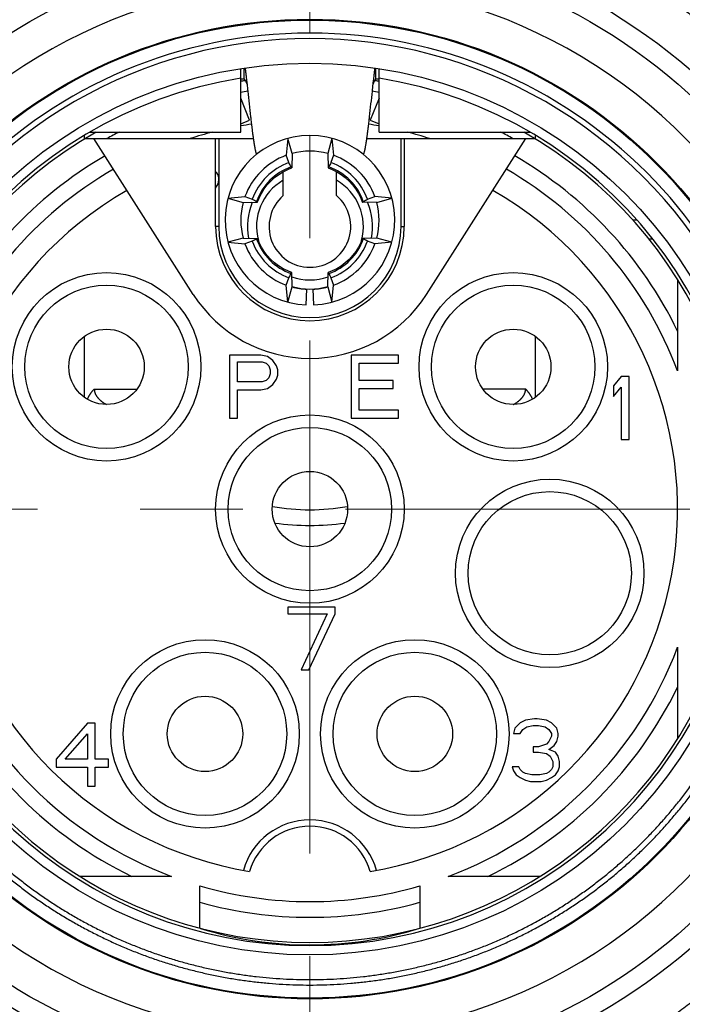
# Model space of a CAD drawing. Header units: millimetres. Extents: x 0 to 594, y 0 to 420.
# Tile 47 of 118: x 190 to 201, y 248 to 264. Entities that reach past the tile are written whole.
import ezdxf

# ---------------------------------------------------------------- set-up
doc = ezdxf.new("R2010")
doc.units = ezdxf.units.MM
doc.header["$LTSCALE"] = 0.257233
doc.linetypes.add('CENTER', pattern=[50.8, 31.75, -6.35, 6.35, -6.35])
doc.layers.add('NoLayerName_001', color=7, linetype='Continuous')
doc.layers.add('NoLayerName_006', color=7, linetype='Continuous')

msp = doc.modelspace()

# ---------------------------------------------------------------- linework, layer by layer
at = {"layer": 'NoLayerName_001', "color": 2, "linetype": 'CENTER', "lineweight": 13}
for p, q in [((194.5831, 272.0514), (194.5831, 240.6013)), ((182.0831, 256.3013), (207.0831, 256.3013))]:
    msp.add_line(p, q, dxfattribs=at)
at = {"layer": 'NoLayerName_001', "color": 7, "linetype": 'Continuous', "lineweight": 25}
for p, q in [((193.4831, 262.3013), (193.4831, 263.3156)), ((193.5331, 263.3175), (193.5331, 263.1513)), ((195.6331, 263.1513), (195.6331, 263.3175)), ((195.6831, 262.3013), (195.6831, 263.3156)), ((193.4831, 263.1513), (193.5331, 263.1513)), ((195.6331, 263.1513), (195.6831, 263.1513)), ((193.6242, 262.4949), (193.4831, 262.8441)), ((195.6831, 262.8441), (195.5421, 262.4949)), ((193.4831, 262.438), (193.6242, 262.4949)), ((195.5421, 262.4949), (195.6831, 262.438)), ((190.9956, 262.2013), (190.9956, 262.2476)), ((191.0054, 262.2013), (193.6819, 262.2013)), ((191.0756, 262.3013), (193.4831, 262.3013)), ((192.7277, 259.7192), (191.1464, 262.2013)), ((193.0831, 260.8013), (193.0831, 262.2013)), ((193.1331, 262.2013), (193.1331, 260.8013)), ((194.2337, 262.2053), (194.2069, 261.935)), ((194.2984, 261.9638), (194.2337, 262.2053)), ((194.9325, 262.2053), (194.8678, 261.9638)), ((194.9325, 262.2053), (194.9593, 261.935)), ((195.4843, 262.2013), (198.1608, 262.2013)), ((195.6831, 262.3013), (198.0906, 262.3013)), ((196.0331, 260.8013), (196.0331, 262.2013)), ((196.0831, 262.2013), (196.0831, 260.8013)), ((196.4386, 259.7192), (198.0198, 262.2013)), ((198.1706, 262.2013), (198.1706, 262.2476)), ((194.2495, 261.8179), (194.2069, 261.935)), ((194.2984, 261.9638), (194.2932, 261.7356)), ((194.8678, 261.9638), (194.873, 261.7356)), ((194.9593, 261.935), (194.9167, 261.8179)), ((194.1581, 261.2931), (194.1581, 261.674)), ((195.0081, 261.2931), (195.0081, 261.674)), ((193.0831, 261.413), (193.1075, 261.4552)), ((193.2791, 261.2507), (193.5495, 261.2775)), ((193.2791, 261.2507), (193.5206, 261.186)), ((193.5495, 261.2775), (193.6665, 261.2349)), ((195.4997, 261.2349), (195.6168, 261.2775)), ((195.8871, 261.2507), (195.6168, 261.2775)), ((195.6456, 261.186), (195.8871, 261.2507)), ((193.5206, 261.186), (193.7489, 261.1912)), ((195.6456, 261.186), (195.4174, 261.1912)), ((199.7839, 260.9013), (199.7261, 260.9013)), ((193.5206, 260.6166), (193.2791, 260.5519)), ((193.5206, 260.6166), (193.7489, 260.6114)), ((195.6456, 260.6166), (195.4174, 260.6114)), ((195.8871, 260.5519), (195.6456, 260.6166)), ((193.2791, 260.5519), (193.5495, 260.5251)), ((193.6665, 260.5677), (193.5495, 260.5251)), ((195.6168, 260.5251), (195.4997, 260.5677)), ((195.8871, 260.5519), (195.6168, 260.5251)), ((194.2069, 259.8676), (194.2495, 259.9847)), ((194.2984, 259.8388), (194.2932, 260.067)), ((194.8678, 259.8388), (194.873, 260.067)), ((194.9167, 259.9847), (194.9593, 259.8676)), ((200.4331, 259.9602), (200.4331, 258.5013)), ((194.2337, 259.5973), (194.2069, 259.8676)), ((194.2337, 259.5973), (194.2984, 259.8388)), ((194.5242, 259.5526), (194.5351, 259.8023)), ((194.6311, 259.8023), (194.642, 259.5526)), ((194.8678, 259.8388), (194.9325, 259.5973)), ((194.9325, 259.5973), (194.9593, 259.8676)), ((190.9956, 258.0828), (190.9956, 259.051)), ((198.1706, 258.0828), (198.1706, 259.0511)), ((193.3031, 258.7513), (193.3031, 257.7513)), ((193.8031, 258.7513), (193.3031, 258.7513)), ((193.9073, 258.73), (193.8031, 258.7513)), ((193.9906, 258.6662), (193.9073, 258.73)), ((195.2406, 258.7513), (195.2406, 257.7513)), ((195.9906, 258.7513), (195.2406, 258.7513)), ((195.9906, 258.6236), (195.9906, 258.7513)), ((193.4281, 258.3258), (193.4281, 258.6449)), ((193.4281, 258.6449), (193.824, 258.6449)), ((193.824, 258.6449), (193.8865, 258.6236)), ((193.8865, 258.6236), (193.9281, 258.5811)), ((193.9281, 258.5811), (193.949, 258.5173)), ((194.0531, 258.5811), (193.9906, 258.6662)), ((194.074, 258.5173), (194.0531, 258.5811)), ((195.3656, 258.347), (195.3656, 258.6236)), ((195.3656, 258.6236), (195.9906, 258.6236)), ((193.9281, 258.3896), (193.8865, 258.347)), ((193.949, 258.4534), (193.9281, 258.3896)), ((193.949, 258.5173), (193.949, 258.4534)), ((194.0531, 258.3683), (194.074, 258.4321)), ((194.074, 258.4321), (194.074, 258.5173)), ((199.5381, 258.4113), (199.4131, 258.2624)), ((199.6631, 258.4113), (199.5381, 258.4113)), ((199.6631, 257.4113), (199.6631, 258.4113)), ((193.824, 258.3258), (193.4281, 258.3258)), ((193.8865, 258.347), (193.824, 258.3258)), ((193.9073, 258.2194), (193.9906, 258.2832)), ((193.9906, 258.2832), (194.0531, 258.3683)), ((195.9073, 258.347), (195.3656, 258.347)), ((195.9073, 258.2194), (195.9073, 258.347)), ((199.4131, 258.2624), (199.4131, 258.0921)), ((199.4131, 258.0921), (199.5381, 258.2411)), ((199.5381, 258.2411), (199.5381, 257.4113)), ((193.4281, 257.7513), (193.4281, 258.1981)), ((193.4281, 258.1981), (193.8031, 258.1981)), ((193.8031, 258.1981), (193.9073, 258.2194)), ((195.3656, 257.879), (195.3656, 258.2194)), ((195.3656, 258.2194), (195.9073, 258.2194)), ((195.9906, 257.879), (195.3656, 257.879)), ((195.9906, 257.7513), (195.9906, 257.879)), ((193.3031, 257.7513), (193.4281, 257.7513)), ((195.2406, 257.7513), (195.9906, 257.7513)), ((199.5381, 257.4113), (199.6631, 257.4113)), ((194.2331, 254.7413), (194.2331, 254.6349)), ((194.9831, 254.7413), (194.2331, 254.7413)), ((194.2331, 254.6349), (194.8581, 254.6349)), ((194.8581, 254.6349), (194.4415, 253.7413)), ((194.5665, 253.7413), (194.9831, 254.6349)), ((194.9831, 254.6349), (194.9831, 254.7413)), ((200.4331, 254.1013), (200.4331, 252.6424)), ((194.4415, 253.7413), (194.5665, 253.7413)), ((198.0115, 252.94), (197.9281, 252.8975)), ((198.1573, 252.9613), (198.0115, 252.94)), ((198.199, 252.9613), (198.1573, 252.9613)), ((198.3448, 252.94), (198.199, 252.9613)), ((198.4281, 252.8975), (198.3448, 252.94)), ((191.0431, 252.8913), (190.5431, 252.3168)), ((191.1681, 252.8913), (191.0431, 252.8913)), ((191.1681, 252.3168), (191.1681, 252.8913)), ((197.8448, 252.8124), (197.824, 252.7273)), ((197.9281, 252.8975), (197.8448, 252.8124)), ((197.9281, 252.7273), (197.9698, 252.7911)), ((197.9698, 252.7911), (198.0323, 252.8336)), ((198.0323, 252.8336), (198.1365, 252.8549)), ((198.1365, 252.8549), (198.2198, 252.8549)), ((198.2198, 252.8549), (198.324, 252.8336)), ((198.324, 252.8336), (198.3865, 252.7911)), ((198.3865, 252.7911), (198.4281, 252.7273)), ((198.5115, 252.8124), (198.4281, 252.8975)), ((198.5323, 252.7273), (198.5115, 252.8124)), ((190.689, 252.3168), (191.0431, 252.7211)), ((191.0431, 252.7211), (191.0431, 252.3168)), ((197.824, 252.7273), (197.9281, 252.7273)), ((198.3865, 252.5996), (198.3448, 252.557)), ((198.4281, 252.6847), (198.3865, 252.5996)), ((198.4281, 252.7273), (198.4281, 252.6847)), ((198.4698, 252.5358), (198.5115, 252.5996)), ((198.5115, 252.5996), (198.5323, 252.6847)), ((198.5323, 252.6847), (198.5323, 252.7273)), ((198.2198, 252.5145), (198.1365, 252.5145)), ((198.1365, 252.5145), (198.1365, 252.4294)), ((198.3448, 252.557), (198.2198, 252.5145)), ((198.3865, 252.4719), (198.4698, 252.5358)), ((198.4906, 252.4294), (198.3865, 252.4719)), ((190.5431, 252.3168), (190.5431, 252.1892)), ((191.0431, 252.3168), (190.689, 252.3168)), ((191.3765, 252.3168), (191.1681, 252.3168)), ((191.3765, 252.1892), (191.3765, 252.3168)), ((198.1365, 252.4294), (198.2198, 252.4294)), ((198.2198, 252.4294), (198.3448, 252.4081)), ((198.3448, 252.4081), (198.4073, 252.3655)), ((198.4073, 252.3655), (198.449, 252.2804)), ((198.449, 252.2804), (198.449, 252.1953)), ((198.5323, 252.3655), (198.4906, 252.4294)), ((198.5531, 252.2804), (198.5323, 252.3655)), ((198.5531, 252.1953), (198.5531, 252.2804)), ((190.5431, 252.1892), (191.0431, 252.1892)), ((191.0431, 252.1892), (191.0431, 251.8913)), ((191.1681, 251.8913), (191.1681, 252.1892)), ((191.1681, 252.1892), (191.3765, 252.1892)), ((197.9073, 252.1953), (197.8031, 252.1953)), ((197.8031, 252.1953), (197.824, 252.1315)), ((197.824, 252.1315), (197.8656, 252.0677)), ((197.9281, 252.1528), (197.9073, 252.1953)), ((197.9698, 252.1102), (197.9281, 252.1528)), ((198.4281, 252.1528), (198.3865, 252.1102)), ((198.449, 252.1953), (198.4281, 252.1528)), ((198.4906, 252.0677), (198.5323, 252.1315)), ((198.5323, 252.1315), (198.5531, 252.1953)), ((197.8656, 252.0677), (197.9281, 252.0251)), ((197.9281, 252.0251), (198.0115, 251.9826)), ((198.0115, 252.089), (197.9698, 252.1102)), ((198.1156, 252.0677), (198.0115, 252.089)), ((198.0115, 251.9826), (198.0948, 251.9613)), ((198.0948, 251.9613), (198.2615, 251.9613)), ((198.2406, 252.0677), (198.1156, 252.0677)), ((198.3448, 252.089), (198.2406, 252.0677)), ((198.2615, 251.9613), (198.3448, 251.9826)), ((198.3865, 252.1102), (198.3448, 252.089)), ((198.3448, 251.9826), (198.4281, 252.0251)), ((198.4281, 252.0251), (198.4906, 252.0677)), ((191.0431, 251.8913), (191.1681, 251.8913)), ((192.3831, 250.4513), (190.9242, 250.4513)), ((198.242, 250.4513), (196.7831, 250.4513)), ((192.8331, 249.6269), (192.8331, 250.3013)), ((196.3331, 250.3013), (196.3331, 249.6269))]:
    msp.add_line(p, q, dxfattribs=at)
at = {"layer": 'NoLayerName_001', "color": 8, "linetype": 'Continuous', "lineweight": 25}
for p, q in [((193.1331, 260.8013), (193.0831, 260.8013)), ((196.0331, 260.8013), (196.0831, 260.8013)), ((200.0367, 260.6013), (199.9794, 260.6013)), ((191.1524, 258.2137), (191.8306, 258.2137)), ((197.3356, 258.2138), (198.0138, 258.2138))]:
    msp.add_line(p, q, dxfattribs=at)
at = {"layer": 'NoLayerName_001', "color": 7, "linetype": 'Continuous', "lineweight": 25}
for points in [[(193.7507, 261.1918), (193.7754, 261.2552), (193.8117, 261.3288), (193.8548, 261.3988), (193.9042, 261.4646), (193.9597, 261.5255), (194.0207, 261.5809), (194.0865, 261.6303), (194.1566, 261.6733), (194.2302, 261.7094), (194.2926, 261.7338)], [(194.8736, 261.7338), (194.937, 261.709), (195.0106, 261.6727), (195.0807, 261.6297), (195.1464, 261.5802), (195.2073, 261.5247), (195.2627, 261.4637), (195.3121, 261.3979), (195.3551, 261.3278), (195.3913, 261.2542), (195.4156, 261.1918)], [(194.2926, 260.0688), (194.2292, 260.0936), (194.1556, 260.1299), (194.0856, 260.1729), (194.0198, 260.2224), (193.959, 260.2779), (193.9035, 260.3389), (193.8541, 260.4047), (193.8111, 260.4748), (193.775, 260.5484), (193.7507, 260.6108)], [(195.4156, 260.6108), (195.3908, 260.5474), (195.3546, 260.4738), (195.3115, 260.4038), (195.262, 260.338), (195.2065, 260.2771), (195.1456, 260.2217), (195.0797, 260.1723), (195.0097, 260.1293), (194.936, 260.0931), (194.8736, 260.0688)]]:
    msp.add_lwpolyline(points, dxfattribs=at)
for centre, radius in [((194.5831, 256.3013), 9.25), ((194.5831, 256.3013), 8.95), ((194.5831, 256.3013), 7.8), ((194.5831, 256.3013), 7.1), ((191.3475, 258.5669), 1.5), ((197.8188, 258.5669), 1.5), ((194.5831, 256.3013), 1.5), ((198.3985, 255.279), 1.5), ((192.9138, 252.7214), 1.5), ((196.2525, 252.7214), 1.5)]:
    msp.add_circle(centre, radius, dxfattribs=at)
at = {"layer": 'NoLayerName_001', "color": 8, "linetype": 'Continuous', "lineweight": 25}
for centre, radius in [((194.5831, 256.3013), 7.7866), ((191.3475, 258.5669), 1.3), ((197.8188, 258.5669), 1.3), ((194.5831, 256.3013), 1.3), ((198.3985, 255.279), 1.3), ((192.9138, 252.7214), 1.3), ((196.2525, 252.7214), 1.3)]:
    msp.add_circle(centre, radius, dxfattribs=at)
at = {"layer": 'NoLayerName_001', "color": 7, "linetype": 'Continuous', "lineweight": 25}
for centre, radius, start, end in [((194.6456, 256.3461), 10.361, 43.55865, 60.14479), ((194.5831, 256.3013), 8.4, 35.32547, 151.98352), ((194.5831, 256.3013), 6.95, 99.10669, 80.89331), ((194.5831, 256.3013), 6.9, 98.56028, 99.10159), ((194.5831, 256.3013), 6.9, 80.89841, 81.43998), ((194.5831, 256.3013), 6.7268, 98.45205, 99.4189), ((194.5831, 256.3013), 6.7268, 80.5811, 81.54795), ((194.5831, 256.3013), 6.2, 98.63383, 100.22514), ((194.5831, 256.3013), 6.2, 79.77486, 81.36619), ((194.5831, 256.3013), 6.9, 119.53409, 60.46591), ((194.5831, 256.3013), 6.7268, 116.80308, 118.70678), ((194.5831, 256.3013), 6.2, 104.46494, 107.89655), ((194.5831, 260.9013), 1.35, 272.5, 267.5), ((194.5831, 256.3013), 6.2, 72.10345, 75.53506), ((194.5831, 256.3013), 6.7268, 61.29322, 63.19693), ((194.5831, 260.9013), 1.1, 75, 105), ((194.5831, 256.3013), 6.5, 120.10541, 154.15842), ((194.5831, 260.9013), 1.1, 110, 160), ((194.5831, 260.9013), 1.1, 20, 70), ((194.5831, 256.3013), 6.5, 25.84158, 59.89459), ((194.5831, 256.3013), 6.25, 120.00957, 159.39031), ((194.5805, 260.9039), 0.9721, 109.90911, 160.0912), ((190.4052, 259.8998), 4.2962, 25.51162, 26.51624), ((198.7612, 259.8998), 4.2964, 153.48403, 154.48863), ((194.5857, 260.9039), 0.9721, 19.90911, 70.0912), ((194.5831, 256.3013), 6.25, 20.60969, 59.99043), ((192.9421, 261.5507), 0.191, 330, 42.40607), ((194.5831, 260.8013), 0.85, 120, 195.12042), ((194.5831, 260.8013), 0.85, 344.87628, 60), ((194.5831, 256.3013), 5.85, 119.83917, 260.55298), ((194.5831, 256.3013), 5.85, 279.44702, 60.16083), ((195.5846, 265.0793), 4.2964, 243.48403, 244.48863), ((194.5831, 260.8013), 0.65, 130.83222, 49.16778), ((193.5817, 265.0792), 4.2962, 295.51162, 296.51624), ((194.5831, 260.9013), 1.1, 165, 195), ((194.5831, 260.8013), 0.9953, 157.0457, 190.81635), ((194.5831, 260.8013), 0.9953, 349.18363, 22.95431), ((194.5831, 260.9013), 1.1, 345, 15), ((194.5831, 260.8013), 1.5, 180, 0), ((194.5831, 260.8013), 1.45, 180, 0), ((195.5846, 256.7234), 4.2962, 115.51162, 116.51624), ((193.5816, 256.7232), 4.2964, 63.48403, 64.48863), ((194.5831, 260.9013), 1.1, 200, 250), ((194.5805, 260.8987), 0.9721, 199.90911, 250.0912), ((194.5857, 260.8987), 0.9721, 289.90911, 340.0912), ((194.5831, 260.9013), 1.1, 290, 340), ((190.4051, 261.9028), 4.2964, 333.48403, 334.48863), ((194.5831, 260.8013), 0.85, 250.15524, 289.84524), ((198.761, 261.9028), 4.2962, 205.51162, 206.51624), ((194.5831, 260.8013), 0.9953, 253.3458, 286.65465), ((194.5831, 260.9013), 1.1, 255, 267.5), ((194.5831, 260.9013), 1.1, 272.5, 285), ((194.5831, 260.9013), 2.2, 212.5, 327.5), ((194.5831, 256.3013), 6.25, 200.60969, 249.39031), ((194.5831, 256.3013), 6.25, 290.60969, 339.39031), ((194.5831, 256.3013), 6.5, 205.84158, 244.15842), ((194.5831, 256.3013), 6.5, 295.84158, 334.15842), ((194.5831, 256.3013), 8.4, 215.07223, 331.98347), ((194.5831, 250.2513), 1, 16.22075, 163.77925), ((194.5831, 256.3013), 6.25, 253.73979, 286.2602), ((194.5831, 256.3013), 6.5, 254.38145, 285.61855)]:
    msp.add_arc(centre, radius, start, end, dxfattribs=at)
at = {"layer": 'NoLayerName_001', "color": 8, "linetype": 'Continuous', "lineweight": 25}
for centre, radius, start, end in [((194.5831, 256.3013), 7.5788, 0, 180), ((194.5831, 256.3013), 7.4922, 359.99956, 180.00043), ((194.5801, 260.9043), 0.8967, 109.37993, 160.62016), ((194.5862, 260.9043), 0.8967, 19.37993, 70.62016), ((194.5801, 260.8983), 0.8967, 199.37992, 250.62016), ((194.5862, 260.8983), 0.8967, 289.37993, 340.62016), ((194.5831, 259.714), 3.4234, 260.00127, 279.99874), ((194.5831, 260.0587), 4.0182, 262.02284, 277.97711), ((194.5831, 250.2513), 1.1, 15.64773, 164.35227)]:
    msp.add_arc(centre, radius, start, end, dxfattribs=at)
at = {"layer": 'NoLayerName_001', "color": 7, "linetype": 'Continuous', "lineweight": 25}
msp.add_ellipse((194.5831, 256.3013), major_axis=(0, 6.94), ratio=0.92219, start_param=2.8658087, end_param=3.4186102, dxfattribs=at)
at = {"layer": 'NoLayerName_001', "color": 8, "linetype": 'Continuous', "lineweight": 25}
for points, knots in [([(199.5511, 264.9005), (199.5845, 264.8811), (199.6513, 264.8426), (199.7507, 264.7832), (199.8494, 264.7227), (199.9474, 264.661), (200.0447, 264.5982), (200.1412, 264.5343), (200.237, 264.4692), (200.332, 264.403), (200.4262, 264.3356), (200.5196, 264.2672), (200.6121, 264.1976), (200.7039, 264.127), (200.7947, 264.0553), (200.8847, 263.9825), (200.9738, 263.9088), (201.0621, 263.8339), (201.1495, 263.7581), (201.236, 263.6813), (201.3217, 263.6035), (201.4065, 263.5248), (201.4903, 263.445), (201.5732, 263.3642), (201.6551, 263.2825), (201.7359, 263.1997), (201.8158, 263.116), (201.8947, 263.0314), (201.9727, 262.9458), (202.0496, 262.8594), (202.1255, 262.772), (202.2005, 262.6839), (202.2744, 262.5949), (202.3473, 262.505), (202.4191, 262.4142), (202.4899, 262.3227), (202.5595, 262.2302), (202.628, 262.137), (202.6954, 262.0429), (202.7618, 261.9482), (202.805, 261.8843), (202.8268, 261.8524)], [0, 0, 0, 0, 0.1157117, 0.2314539, 0.3472207, 0.4630065, 0.5788057, 0.6946127, 0.8104223, 0.9262289, 1.0420273, 1.1578126, 1.2735796, 1.3893244, 1.5050501, 1.620763, 1.7364687, 1.8521727, 1.9678797, 2.0835924, 2.1993087, 2.3150263, 2.4307434, 2.5464591, 2.662173, 2.7778862, 2.8936001, 3.0093156, 3.1250329, 3.2407517, 3.3564708, 3.472189, 3.5879054, 3.7036196, 3.8193319, 3.935043, 4.0507541, 4.1664665, 4.2821813, 4.3978991, 4.5136201, 4.5136201, 4.5136201, 4.5136201]), ([(191.1524, 258.2137), (191.1525, 258.21), (191.1526, 258.2027), (191.1537, 258.1916), (191.1554, 258.1807), (191.1578, 258.1698), (191.1608, 258.159), (191.1644, 258.1484), (191.1685, 258.1381), (191.1731, 258.1279), (191.1782, 258.1181), (191.1838, 258.1085), (191.1897, 258.0991), (191.1961, 258.0901), (191.2028, 258.0813), (191.2098, 258.0727), (191.2171, 258.0643), (191.2246, 258.0563), (191.2324, 258.0484), (191.2404, 258.0407), (191.2486, 258.0333), (191.2569, 258.0261), (191.2655, 258.0191), (191.2742, 258.0122), (191.283, 258.0056), (191.292, 257.9991), (191.301, 257.9928), (191.3102, 257.9867), (191.3195, 257.9807), (191.3289, 257.9749), (191.3384, 257.9692), (191.3448, 257.9656), (191.348, 257.9638)], [0, 0, 0, 0, 0.01104947, 0.02212904, 0.03324009, 0.04437873, 0.05553653, 0.06670125, 0.07785745, 0.08898749, 0.10008679, 0.11116845, 0.12224285, 0.13331629, 0.14439129, 0.15546692, 0.16653906, 0.17760224, 0.18865817, 0.19971083, 0.21076287, 0.22181567, 0.23286945, 0.24392331, 0.25497539, 0.26602481, 0.27707256, 0.2881193, 0.29916521, 0.31021003, 0.32125307, 0.33229326, 0.33229326, 0.33229326, 0.33229326]), ([(197.8183, 257.9637), (197.8214, 257.9656), (197.8278, 257.9692), (197.8373, 257.9749), (197.8467, 257.9807), (197.856, 257.9867), (197.8652, 257.9928), (197.8743, 257.9991), (197.8832, 258.0056), (197.8921, 258.0122), (197.9008, 258.0191), (197.9093, 258.0261), (197.9177, 258.0333), (197.9259, 258.0408), (197.9338, 258.0484), (197.9416, 258.0563), (197.9492, 258.0644), (197.9565, 258.0727), (197.9635, 258.0813), (197.9702, 258.0901), (197.9765, 258.0992), (197.9825, 258.1085), (197.9881, 258.1181), (197.9932, 258.128), (197.9978, 258.1381), (198.0019, 258.1485), (198.0055, 258.159), (198.0085, 258.1698), (198.0108, 258.1807), (198.0125, 258.1917), (198.0137, 258.2027), (198.0138, 258.2101), (198.0139, 258.2138)], [0, 0, 0, 0, 0.01104278, 0.0220886, 0.03313623, 0.04418484, 0.05523408, 0.06628405, 0.07733537, 0.08838902, 0.09944429, 0.11049957, 0.12155418, 0.13260849, 0.14366401, 0.15472343, 0.16579069, 0.17686729, 0.18794727, 0.19902611, 0.21010259, 0.22117905, 0.23226176, 0.24336125, 0.25449091, 0.26564677, 0.27681184, 0.28797108, 0.29911233, 0.31022693, 0.3213104, 0.33236312, 0.33236312, 0.33236312, 0.33236312]), ([(187.0041, 256.3013), (187.0051, 256.2292), (187.0055, 256.085), (187.0154, 255.8687), (187.0307, 255.6527), (187.0525, 255.4372), (187.0804, 255.2223), (187.1144, 255.0084), (187.1544, 254.7956), (187.2004, 254.5842), (187.2524, 254.3743), (187.3103, 254.1659), (187.3741, 253.9594), (187.4439, 253.7547), (187.5194, 253.552), (187.6008, 253.3515), (187.6878, 253.1534), (187.7806, 252.9578), (187.8789, 252.7648), (187.9827, 252.5748), (188.0918, 252.3877), (188.2063, 252.2038), (188.326, 252.0232), (188.4508, 251.8462), (188.5806, 251.6728), (188.7153, 251.5032), (188.8547, 251.3375), (188.9988, 251.1759), (189.1474, 251.0186), (189.3004, 250.8656), (189.4576, 250.7171), (189.619, 250.5731), (189.7845, 250.4338), (189.9538, 250.2993), (190.1269, 250.1697), (190.3037, 250.045), (190.484, 249.9255), (190.6677, 249.811), (190.8548, 249.702), (191.0445, 249.5976), (191.1739, 249.5334), (191.2382, 249.5006)], [0, 0, 0, 0, 0.2162618, 0.4326953, 0.6492511, 0.8658757, 1.0825122, 1.2991007, 1.5155794, 1.7319131, 1.948143, 2.164324, 2.3805099, 2.596729, 2.8129946, 3.0293203, 3.2457135, 3.4621662, 3.6786679, 3.8952075, 4.1117738, 4.3283564, 4.5449455, 4.761532, 4.9781058, 5.1946555, 5.4111691, 5.6276344, 5.8440396, 6.0603745, 6.2766455, 6.4928744, 6.7090822, 6.9252899, 7.141521, 7.3577999, 7.574151, 7.7905764, 8.0070613, 8.2235897, 8.4401452, 8.4401452, 8.4401452, 8.4401452]), ([(187.0908, 256.3012), (187.0918, 256.23), (187.0921, 256.0874), (187.1019, 255.8736), (187.1171, 255.6601), (187.1386, 255.447), (187.1661, 255.2346), (187.1997, 255.0231), (187.2393, 254.8128), (187.2848, 254.6038), (187.3362, 254.3962), (187.3934, 254.1903), (187.4565, 253.9861), (187.5255, 253.7837), (187.6002, 253.5834), (187.6806, 253.3852), (187.7667, 253.1893), (187.8583, 252.9959), (187.9555, 252.8052), (188.0581, 252.6173), (188.166, 252.4324), (188.2792, 252.2506), (188.3975, 252.0721), (188.5209, 251.8971), (188.6492, 251.7257), (188.7824, 251.558), (188.9202, 251.3942), (189.0626, 251.2345), (189.2095, 251.0789), (189.3607, 250.9277), (189.5162, 250.7808), (189.6758, 250.6385), (189.8393, 250.5009), (190.0067, 250.3679), (190.1778, 250.2398), (190.3526, 250.1165), (190.5309, 249.9983), (190.7125, 249.8852), (190.8974, 249.7774), (191.085, 249.6742), (191.2128, 249.6107), (191.2764, 249.5783)], [0, 0, 0, 0, 0.2137898, 0.4277494, 0.6418299, 0.855978, 1.0701375, 1.2842494, 1.4982527, 1.712113, 1.925871, 2.139581, 2.3532955, 2.5670428, 2.7808359, 2.9946885, 3.2086079, 3.4225861, 3.6366127, 3.8506767, 4.0647672, 4.2788737, 4.4929867, 4.7070972, 4.9211951, 5.1352692, 5.3493076, 5.5632982, 5.7772295, 5.9910912, 6.2048899, 6.4186468, 6.6323829, 6.8461189, 7.059878, 7.2736844, 7.4875621, 7.7015133, 7.9155233, 8.1295763, 8.3436562, 8.3436562, 8.3436562, 8.3436562]), ([(199.1589, 250.3687), (199.2147, 250.413), (199.3272, 250.5005), (199.4904, 250.6386), (199.6501, 250.7808), (199.8055, 250.9277), (199.9567, 251.0789), (200.1036, 251.2345), (200.246, 251.3942), (200.3839, 251.558), (200.517, 251.7257), (200.6454, 251.8971), (200.7687, 252.0721), (200.8871, 252.2506), (201.0002, 252.4324), (201.1081, 252.6173), (201.2107, 252.8052), (201.3079, 252.9959), (201.3996, 253.1893), (201.4857, 253.3852), (201.5661, 253.5834), (201.6408, 253.7837), (201.7097, 253.9861), (201.7728, 254.1903), (201.8301, 254.3962), (201.8815, 254.6038), (201.927, 254.8128), (201.9665, 255.0231), (202.0001, 255.2346), (202.0277, 255.447), (202.0492, 255.6601), (202.0644, 255.8736), (202.0741, 256.0874), (202.0745, 256.23), (202.0754, 256.3012)], [0, 0, 0, 0, 0.213736, 0.427472, 0.6412289, 0.8550276, 1.0688894, 1.2828206, 1.4968113, 1.7108496, 1.9249237, 2.1390216, 2.3531321, 2.5672451, 2.7813517, 2.9954422, 3.2095063, 3.4235329, 3.6375111, 3.8514304, 4.065283, 4.2790761, 4.4928234, 4.7065379, 4.9202478, 5.1340058, 5.3478662, 5.5618697, 5.7759818, 5.9901416, 6.2042899, 6.4183704, 6.6323301, 6.8461198, 6.8461198, 6.8461198, 6.8461198]), ([(199.2118, 250.3002), (199.2683, 250.345), (199.3821, 250.4335), (199.5471, 250.5732), (199.7086, 250.717), (199.8659, 250.8656), (200.0189, 251.0186), (200.1675, 251.1759), (200.3115, 251.3375), (200.451, 251.5032), (200.5856, 251.6728), (200.7155, 251.8462), (200.8403, 252.0232), (200.96, 252.2038), (201.0744, 252.3877), (201.1836, 252.5748), (201.2874, 252.7648), (201.3857, 252.9578), (201.4784, 253.1534), (201.5655, 253.3515), (201.6468, 253.552), (201.7224, 253.7547), (201.7921, 253.9594), (201.8559, 254.1659), (201.9139, 254.3743), (201.9658, 254.5842), (202.0119, 254.7956), (202.0519, 255.0084), (202.0859, 255.2223), (202.1137, 255.4372), (202.1355, 255.6527), (202.1509, 255.8687), (202.1607, 256.085), (202.1611, 256.2292), (202.1621, 256.3013)], [0, 0, 0, 0, 0.2162077, 0.4324154, 0.6486443, 0.8649154, 1.0812503, 1.2976555, 1.5141208, 1.7306343, 1.947184, 2.1637578, 2.3803444, 2.5969335, 2.8135161, 3.0300825, 3.2466221, 3.4631238, 3.6795765, 3.8959696, 4.1122954, 4.328561, 4.5447801, 4.7609659, 4.9771469, 5.1933768, 5.4097105, 5.6261894, 5.842778, 6.0594147, 6.2760395, 6.4925954, 6.7090289, 6.9252907, 6.9252907, 6.9252907, 6.9252907]), ([(191.2382, 249.5006), (191.3034, 249.4697), (191.4332, 249.4064), (191.6317, 249.3198), (191.8323, 249.2382), (192.0352, 249.1625), (192.2402, 249.0926), (192.4471, 249.0286), (192.6557, 248.9706), (192.8658, 248.9185), (193.0774, 248.8725), (193.2902, 248.8325), (193.5041, 248.7986), (193.7188, 248.7709), (193.9343, 248.7493), (194.1503, 248.7338), (194.3666, 248.7245), (194.5831, 248.7214), (194.7996, 248.7245), (195.016, 248.7338), (195.232, 248.7493), (195.4474, 248.7709), (195.6622, 248.7986), (195.8761, 248.8325), (196.0889, 248.8725), (196.3004, 248.9185), (196.5106, 248.9706), (196.7192, 249.0286), (196.9261, 249.0926), (197.131, 249.1625), (197.3339, 249.2382), (197.5346, 249.3197), (197.7328, 249.4069), (197.9285, 249.4997), (198.1215, 249.5981), (198.3115, 249.7019), (198.4985, 249.811), (198.6823, 249.9254), (198.8625, 250.0451), (199.0396, 250.1693), (199.1542, 250.257), (199.2118, 250.3002)], [0, 0, 0, 0, 0.2165666, 0.4331288, 0.649674, 0.8662014, 1.0827153, 1.2992192, 1.5157163, 1.7322098, 1.9487035, 2.1652013, 2.3817046, 2.5982125, 2.8147237, 3.0312365, 3.2477497, 3.4642624, 3.6807752, 3.8972883, 4.113801, 4.3303122, 4.54682, 4.7633233, 4.9798212, 5.196315, 5.4128087, 5.6293058, 5.8458097, 6.0623235, 6.2788507, 6.4953957, 6.7119578, 6.9285242, 7.1450796, 7.361608, 7.578093, 7.7945185, 8.0108696, 8.2271486, 8.4433796, 8.4433796, 8.4433796, 8.4433796]), ([(191.2764, 249.5783), (191.3409, 249.5477), (191.4692, 249.4852), (191.6655, 249.3996), (191.8638, 249.3189), (192.0644, 249.2441), (192.267, 249.175), (192.4715, 249.1117), (192.6777, 249.0544), (192.8855, 249.0029), (193.0946, 248.9574), (193.305, 248.9178), (193.5164, 248.8844), (193.7287, 248.8569), (193.9417, 248.8355), (194.1552, 248.8203), (194.3691, 248.8111), (194.5831, 248.808), (194.7972, 248.8111), (195.011, 248.8203), (195.2246, 248.8355), (195.4376, 248.8569), (195.6498, 248.8844), (195.8613, 248.9178), (196.0716, 248.9573), (196.2808, 249.0029), (196.4886, 249.0543), (196.6948, 249.1117), (196.8993, 249.175), (197.1019, 249.2441), (197.3025, 249.3189), (197.5008, 249.3994), (197.6968, 249.4856), (197.8903, 249.5774), (198.081, 249.6747), (198.2689, 249.7773), (198.4537, 249.8852), (198.6354, 249.9983), (198.8136, 250.1166), (198.9887, 250.2394), (199.1019, 250.326), (199.1589, 250.3687)], [0, 0, 0, 0, 0.2140907, 0.4281772, 0.6422468, 0.8562989, 1.0703375, 1.2843663, 1.4983884, 1.712407, 1.9264257, 2.1404485, 2.3544767, 2.5685094, 2.7825454, 2.9965831, 3.210621, 3.4246586, 3.6386961, 3.852734, 4.0667716, 4.2808075, 4.4948402, 4.7088684, 4.9228913, 5.1369101, 5.3509287, 5.5649509, 5.7789797, 5.9930183, 6.2070701, 6.4211395, 6.6352259, 6.8493164, 7.0633962, 7.2774492, 7.4914593, 7.7054106, 7.9192884, 8.1330948, 8.3468539, 8.3468539, 8.3468539, 8.3468539]), ([(191.378, 246.8842), (191.2889, 246.9163), (191.1102, 246.9786), (190.8462, 247.0833), (190.5851, 247.1949), (190.3275, 247.3143), (190.0734, 247.4411), (189.8231, 247.5753), (189.5768, 247.7166), (189.3345, 247.865), (189.0966, 248.0203), (188.8631, 248.1823), (188.6343, 248.3509), (188.4105, 248.526), (188.1918, 248.7073), (187.9787, 248.895), (187.7705, 249.0879), (187.6374, 249.2223), (187.5701, 249.2887)], [0, 0, 0, 0, 0.2839306, 0.5678362, 0.8517279, 1.1356243, 1.4195433, 1.7034976, 1.9874964, 2.2715449, 2.5556457, 2.839794, 3.1239551, 3.4080849, 3.6921409, 3.9760837, 4.2598768, 4.5434883, 4.5434883, 4.5434883, 4.5434883]), ([(201.5961, 249.2887), (201.5289, 249.2223), (201.3957, 249.0879), (201.1874, 248.8949), (200.9743, 248.7072), (200.7555, 248.5259), (200.5317, 248.3508), (200.3031, 248.1822), (200.0698, 248.0203), (199.8322, 247.8651), (199.5903, 247.7169), (199.3443, 247.5757), (199.0944, 247.4418), (198.8406, 247.3151), (198.5831, 247.1959), (198.3223, 247.0843), (198.0581, 246.9803), (197.791, 246.884), (197.5212, 246.7954), (197.2489, 246.7147), (196.9743, 246.6417), (196.6978, 246.5766), (196.4195, 246.5194), (196.1397, 246.4701), (195.8586, 246.4289), (195.5765, 246.3958), (195.2936, 246.3708), (195.0101, 246.3541), (194.7263, 246.3457), (194.4424, 246.3457), (194.1585, 246.3541), (193.875, 246.3707), (193.5921, 246.3957), (193.31, 246.4287), (193.0289, 246.4699), (192.7492, 246.519), (192.4709, 246.5761), (192.1943, 246.641), (191.9198, 246.714), (191.6472, 246.7939), (191.4679, 246.8547), (191.378, 246.8842)], [0, 0, 0, 0, 0.2836444, 0.5675144, 0.8515443, 1.1356637, 1.419798, 1.7038697, 1.9877992, 2.2715403, 2.5551446, 2.8386844, 3.1222328, 3.4058265, 3.6894797, 3.9732079, 4.2570217, 4.5409165, 4.8248816, 5.1089023, 5.3929612, 5.6770383, 5.9611119, 6.2451653, 6.5291909, 6.8131849, 7.0971469, 7.3810806, 7.6649946, 7.9489024, 8.2328207, 8.5167608, 8.8007284, 9.0847241, 9.3687438, 9.6527798, 9.9368212, 10.2208553, 10.5048714, 10.7888619, 11.0728223, 11.0728223, 11.0728223, 11.0728223])]:
    msp.add_open_spline(points, degree=3, knots=knots, dxfattribs=at)
at = {"layer": 'NoLayerName_001', "color": 7, "linetype": 'Continuous', "lineweight": 25}
for points, knots in [([(193.5516, 263.3202), (193.5518, 263.319), (193.5522, 263.3164), (193.5527, 263.3126), (193.5534, 263.3076), (193.5543, 263.3012), (193.5553, 263.2936), (193.5563, 263.286), (193.5573, 263.2784), (193.5584, 263.2695), (193.5597, 263.2594), (193.5608, 263.2505), (193.5614, 263.2454), (193.5616, 263.2441)], [0, 0, 0, 0, 0.003838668, 0.007677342, 0.011516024, 0.019193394, 0.026870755, 0.034548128, 0.042225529, 0.04990296, 0.061419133, 0.072935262, 0.07677394, 0.07677394, 0.07677394, 0.07677394]), ([(195.6146, 263.3202), (195.6145, 263.3189), (195.6141, 263.3164), (195.6135, 263.3126), (195.6128, 263.3075), (195.612, 263.3012), (195.6109, 263.2936), (195.6099, 263.286), (195.6089, 263.2784), (195.6078, 263.2695), (195.6065, 263.2594), (195.6054, 263.2505), (195.6048, 263.2454), (195.6047, 263.2441)], [0, 0, 0, 0, 0.003835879, 0.007671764, 0.011507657, 0.019179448, 0.026851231, 0.034523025, 0.042194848, 0.049866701, 0.061374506, 0.072882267, 0.076718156, 0.076718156, 0.076718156, 0.076718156]), ([(193.5331, 263.1513), (193.534, 263.1506), (193.5358, 263.1494), (193.5383, 263.1471), (193.5406, 263.1447), (193.5428, 263.1422), (193.5449, 263.1396), (193.5469, 263.1369), (193.5489, 263.1342), (193.5507, 263.1315), (193.5525, 263.1287), (193.5543, 263.1258), (193.5559, 263.123), (193.5576, 263.1201), (193.5592, 263.1172), (193.5607, 263.1142), (193.5622, 263.1113), (193.5637, 263.1083), (193.5652, 263.1053), (193.5666, 263.1023), (193.5681, 263.0993), (193.5694, 263.0963), (193.5708, 263.0933), (193.5721, 263.0902), (193.5735, 263.0872), (193.5748, 263.0841), (193.5761, 263.081), (193.5773, 263.078), (193.5786, 263.0749), (193.5798, 263.0718), (193.581, 263.0687), (193.5818, 263.0667), (193.5822, 263.0656)], [0, 0, 0, 0, 0.003319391, 0.006643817, 0.009980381, 0.013327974, 0.016678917, 0.020022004, 0.023355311, 0.026681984, 0.03000457, 0.033325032, 0.036644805, 0.039964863, 0.043285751, 0.046607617, 0.049930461, 0.053254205, 0.056578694, 0.059903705, 0.06322895, 0.066554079, 0.069878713, 0.073202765, 0.076526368, 0.079849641, 0.083172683, 0.086495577, 0.089818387, 0.093141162, 0.096463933, 0.099786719, 0.099786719, 0.099786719, 0.099786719]), ([(193.5616, 263.2441), (193.5627, 263.235), (193.5649, 263.2168), (193.5686, 263.1849), (193.5744, 263.1348), (193.5832, 263.0574), (193.6055, 262.8569), (193.6259, 262.6655), (193.6449, 262.4969), (193.6501, 262.4513), (193.6544, 262.4149), (193.6582, 262.3831), (193.6615, 262.3558), (193.6649, 262.3285), (193.6684, 262.3012), (193.6714, 262.2784), (193.6738, 262.2603), (193.6756, 262.2466), (193.6775, 262.233), (193.6794, 262.2194), (193.6813, 262.2058), (193.6832, 262.1921), (193.6852, 262.1785), (193.6873, 262.1649), (193.6893, 262.1513), (193.6914, 262.1377), (193.6936, 262.1242), (193.6958, 262.1106), (193.6981, 262.097), (193.7004, 262.0835), (193.7028, 262.0699), (193.7053, 262.0564), (193.7078, 262.0429), (193.7105, 262.0294), (193.7133, 262.0159), (193.7163, 262.0025), (193.7195, 261.9891), (193.7232, 261.9759), (193.7271, 261.9626), (193.7316, 261.9546), (193.7335, 261.9504)], [0, 0, 0, 0, 0.0275071, 0.0550143, 0.0962752, 0.1787966, 0.2888252, 0.7014323, 0.7564466, 0.7977073, 0.8389681, 0.8664753, 0.8939825, 0.9214897, 0.9489969, 0.9765042, 0.9902578, 1.0040115, 1.0177651, 1.0315187, 1.0452724, 1.059026, 1.0727797, 1.0865334, 1.1002871, 1.1140409, 1.1277949, 1.1415487, 1.1553025, 1.1690561, 1.1828097, 1.1965633, 1.2103172, 1.2240711, 1.2378241, 1.2515776, 1.2653353, 1.2790859, 1.2928382, 1.3065906, 1.3065906, 1.3065906, 1.3065906]), ([(195.6047, 263.2441), (195.6036, 263.235), (195.6014, 263.2168), (195.5976, 263.185), (195.5919, 263.1349), (195.5831, 263.0574), (195.5607, 262.8569), (195.5404, 262.6655), (195.5214, 262.4969), (195.5161, 262.4514), (195.5119, 262.4149), (195.508, 262.3831), (195.5047, 262.3558), (195.5013, 262.3285), (195.4978, 262.3012), (195.4949, 262.2784), (195.4925, 262.2603), (195.4906, 262.2466), (195.4888, 262.233), (195.4869, 262.2194), (195.485, 262.2058), (195.483, 262.1921), (195.481, 262.1785), (195.479, 262.1649), (195.4769, 262.1513), (195.4748, 262.1377), (195.4726, 262.1242), (195.4704, 262.1106), (195.4682, 262.097), (195.4658, 262.0835), (195.4635, 262.0699), (195.461, 262.0564), (195.4584, 262.0429), (195.4558, 262.0294), (195.453, 262.0159), (195.45, 262.0025), (195.4468, 261.9891), (195.4431, 261.9759), (195.4391, 261.9626), (195.4347, 261.9546), (195.4327, 261.9504)], [0, 0, 0, 0, 0.0275073, 0.0550148, 0.096276, 0.1787981, 0.2888275, 0.701438, 0.7564527, 0.7977138, 0.8389749, 0.8664823, 0.8939897, 0.9214971, 0.9490046, 0.9765121, 0.9902659, 1.0040196, 1.0177734, 1.0315271, 1.0452809, 1.0590346, 1.0727884, 1.0865422, 1.100296, 1.11405, 1.127804, 1.141558, 1.1553119, 1.1690656, 1.1828193, 1.196573, 1.2103271, 1.224081, 1.2378342, 1.2515878, 1.2653455, 1.2790963, 1.2928487, 1.3066012, 1.3066012, 1.3066012, 1.3066012]), ([(195.6331, 263.1513), (195.6322, 263.1506), (195.6304, 263.1494), (195.628, 263.1471), (195.6256, 263.1447), (195.6234, 263.1422), (195.6213, 263.1396), (195.6193, 263.1369), (195.6174, 263.1342), (195.6155, 263.1315), (195.6137, 263.1287), (195.612, 263.1258), (195.6103, 263.123), (195.6087, 263.1201), (195.6071, 263.1172), (195.6055, 263.1142), (195.604, 263.1113), (195.6025, 263.1083), (195.6011, 263.1053), (195.5996, 263.1023), (195.5982, 263.0993), (195.5968, 263.0963), (195.5955, 263.0933), (195.5941, 263.0902), (195.5928, 263.0872), (195.5915, 263.0841), (195.5902, 263.0811), (195.5889, 263.078), (195.5877, 263.0749), (195.5864, 263.0718), (195.5852, 263.0687), (195.5844, 263.0667), (195.584, 263.0656)], [0, 0, 0, 0, 0.003318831, 0.006642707, 0.009978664, 0.013325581, 0.016675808, 0.020018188, 0.023350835, 0.026676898, 0.029998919, 0.033318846, 0.036638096, 0.039957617, 0.04327793, 0.046599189, 0.049921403, 0.053244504, 0.056568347, 0.059892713, 0.063217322, 0.066541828, 0.069865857, 0.073189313, 0.076512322, 0.079834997, 0.083157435, 0.086479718, 0.08980191, 0.093124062, 0.096446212, 0.099768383, 0.099768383, 0.099768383, 0.099768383]), ([(194.2826, 261.7502), (194.2827, 261.7498), (194.283, 261.7493), (194.2833, 261.7487), (194.2835, 261.7482), (194.2838, 261.7477), (194.284, 261.7472), (194.2843, 261.7467), (194.2845, 261.7462), (194.2848, 261.7457), (194.285, 261.7452), (194.2853, 261.7447), (194.2855, 261.7442), (194.2858, 261.7437), (194.286, 261.7432), (194.2863, 261.7427), (194.2865, 261.7422), (194.2868, 261.7417), (194.2871, 261.7412), (194.2873, 261.7407), (194.2876, 261.7402), (194.2879, 261.7397), (194.2881, 261.7392), (194.2884, 261.7388), (194.2887, 261.7383), (194.289, 261.7378), (194.2893, 261.7373), (194.2896, 261.7368), (194.2899, 261.7364), (194.2902, 261.7359), (194.2905, 261.7355), (194.2909, 261.735), (194.2912, 261.7346), (194.2916, 261.7342), (194.2921, 261.7338), (194.2925, 261.7338), (194.2926, 261.7338)], [0, 0, 0, 0, 0.001117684, 0.001676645, 0.002235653, 0.002794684, 0.003353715, 0.003912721, 0.004471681, 0.005030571, 0.005589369, 0.006148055, 0.006706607, 0.007265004, 0.007823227, 0.008381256, 0.00893911, 0.009496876, 0.010054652, 0.010612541, 0.01117065, 0.011729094, 0.012287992, 0.012847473, 0.013407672, 0.013968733, 0.014530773, 0.015093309, 0.015655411, 0.016216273, 0.016775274, 0.017332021, 0.017886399, 0.018439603, 0.019009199, 0.019567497, 0.019567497, 0.019567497, 0.019567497]), ([(194.2926, 261.7338), (194.2928, 261.734), (194.2933, 261.7346), (194.2932, 261.7352), (194.2932, 261.7356)], [0, 0, 0, 0, 0.0009723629, 0.0019401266, 0.0019401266, 0.0019401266, 0.0019401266]), ([(194.873, 261.7356), (194.8731, 261.7352), (194.873, 261.7346), (194.8734, 261.734), (194.8736, 261.7338)], [0, 0, 0, 0, 0.0009677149, 0.0019400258, 0.0019400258, 0.0019400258, 0.0019400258]), ([(194.8736, 261.7338), (194.8738, 261.7338), (194.8742, 261.7338), (194.8746, 261.7342), (194.875, 261.7346), (194.8754, 261.735), (194.8757, 261.7355), (194.876, 261.7359), (194.8764, 261.7364), (194.8767, 261.7368), (194.877, 261.7373), (194.8773, 261.7378), (194.8775, 261.7383), (194.8778, 261.7388), (194.8781, 261.7392), (194.8784, 261.7397), (194.8787, 261.7402), (194.8789, 261.7407), (194.8792, 261.7412), (194.8794, 261.7417), (194.8797, 261.7422), (194.88, 261.7427), (194.8802, 261.7432), (194.8805, 261.7437), (194.8807, 261.7442), (194.881, 261.7447), (194.8812, 261.7452), (194.8815, 261.7457), (194.8817, 261.7462), (194.882, 261.7467), (194.8822, 261.7472), (194.8825, 261.7477), (194.8827, 261.7482), (194.883, 261.7487), (194.8833, 261.7493), (194.8835, 261.7498), (194.8837, 261.7502)], [0, 0, 0, 0, 0.000558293, 0.001127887, 0.001681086, 0.002235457, 0.002792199, 0.003351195, 0.003912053, 0.004474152, 0.005036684, 0.00559872, 0.006159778, 0.006719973, 0.00727945, 0.007838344, 0.008396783, 0.008954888, 0.009512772, 0.010070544, 0.010628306, 0.011186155, 0.011744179, 0.012302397, 0.01286079, 0.013419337, 0.013978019, 0.014536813, 0.015095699, 0.015654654, 0.016213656, 0.016772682, 0.017331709, 0.017890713, 0.01844967, 0.019567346, 0.019567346, 0.019567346, 0.019567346]), ([(193.7507, 261.1918), (193.7506, 261.192), (193.7506, 261.1924), (193.7502, 261.1928), (193.7498, 261.1932), (193.7494, 261.1935), (193.749, 261.1939), (193.7485, 261.1942), (193.748, 261.1945), (193.7476, 261.1948), (193.7471, 261.1951), (193.7466, 261.1954), (193.7461, 261.1957), (193.7457, 261.196), (193.7452, 261.1963), (193.7447, 261.1966), (193.7442, 261.1968), (193.7437, 261.1971), (193.7432, 261.1974), (193.7427, 261.1976), (193.7422, 261.1979), (193.7417, 261.1981), (193.7412, 261.1984), (193.7407, 261.1987), (193.7403, 261.1989), (193.7398, 261.1992), (193.7393, 261.1994), (193.7388, 261.1997), (193.7383, 261.1999), (193.7378, 261.2002), (193.7373, 261.2004), (193.7368, 261.2007), (193.7362, 261.2009), (193.7357, 261.2011), (193.7351, 261.2015), (193.7346, 261.2017), (193.7342, 261.2019)], [0, 0, 0, 0, 0.000558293, 0.001127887, 0.001681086, 0.002235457, 0.002792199, 0.003351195, 0.003912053, 0.004474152, 0.005036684, 0.00559872, 0.006159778, 0.006719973, 0.00727945, 0.007838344, 0.008396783, 0.008954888, 0.009512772, 0.010070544, 0.010628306, 0.011186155, 0.011744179, 0.012302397, 0.01286079, 0.013419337, 0.013978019, 0.014536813, 0.015095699, 0.015654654, 0.016213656, 0.016772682, 0.017331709, 0.017890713, 0.01844967, 0.019567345, 0.019567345, 0.019567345, 0.019567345]), ([(193.7489, 261.1912), (193.7492, 261.1912), (193.7499, 261.1911), (193.7504, 261.1916), (193.7507, 261.1918)], [0, 0, 0, 0, 0.0009677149, 0.0019400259, 0.0019400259, 0.0019400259, 0.0019400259]), ([(195.432, 261.2019), (195.4317, 261.2017), (195.4312, 261.2015), (195.4305, 261.2011), (195.43, 261.2009), (195.4295, 261.2007), (195.429, 261.2004), (195.4285, 261.2002), (195.428, 261.1999), (195.4275, 261.1997), (195.427, 261.1994), (195.4265, 261.1992), (195.426, 261.1989), (195.4255, 261.1987), (195.425, 261.1984), (195.4245, 261.1981), (195.424, 261.1979), (195.4235, 261.1976), (195.423, 261.1974), (195.4225, 261.1971), (195.422, 261.1968), (195.4216, 261.1966), (195.4211, 261.1963), (195.4206, 261.196), (195.4201, 261.1957), (195.4196, 261.1954), (195.4191, 261.1951), (195.4187, 261.1948), (195.4182, 261.1945), (195.4177, 261.1942), (195.4173, 261.1939), (195.4168, 261.1935), (195.4164, 261.1932), (195.416, 261.1928), (195.4156, 261.1924), (195.4156, 261.192), (195.4156, 261.1918)], [0, 0, 0, 0, 0.001117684, 0.001676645, 0.002235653, 0.002794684, 0.003353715, 0.003912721, 0.004471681, 0.005030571, 0.005589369, 0.006148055, 0.006706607, 0.007265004, 0.007823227, 0.008381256, 0.00893911, 0.009496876, 0.010054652, 0.010612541, 0.01117065, 0.011729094, 0.012287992, 0.012847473, 0.013407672, 0.013968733, 0.014530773, 0.015093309, 0.015655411, 0.016216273, 0.016775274, 0.017332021, 0.017886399, 0.018439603, 0.019009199, 0.019567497, 0.019567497, 0.019567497, 0.019567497]), ([(195.4156, 261.1918), (195.4159, 261.1916), (195.4164, 261.1911), (195.4171, 261.1912), (195.4174, 261.1912)], [0, 0, 0, 0, 0.0009723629, 0.0019401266, 0.0019401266, 0.0019401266, 0.0019401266]), ([(193.7342, 260.6007), (193.7346, 260.6009), (193.7351, 260.6011), (193.7357, 260.6014), (193.7362, 260.6017), (193.7368, 260.6019), (193.7373, 260.6022), (193.7378, 260.6024), (193.7383, 260.6027), (193.7388, 260.6029), (193.7393, 260.6032), (193.7398, 260.6034), (193.7403, 260.6037), (193.7407, 260.6039), (193.7412, 260.6042), (193.7417, 260.6044), (193.7422, 260.6047), (193.7427, 260.605), (193.7432, 260.6052), (193.7437, 260.6055), (193.7442, 260.6058), (193.7447, 260.606), (193.7452, 260.6063), (193.7457, 260.6066), (193.7461, 260.6069), (193.7466, 260.6072), (193.7471, 260.6075), (193.7476, 260.6078), (193.748, 260.6081), (193.7485, 260.6084), (193.749, 260.6087), (193.7494, 260.6091), (193.7498, 260.6094), (193.7502, 260.6098), (193.7506, 260.6102), (193.7506, 260.6106), (193.7507, 260.6108)], [0, 0, 0, 0, 0.001117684, 0.001676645, 0.002235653, 0.002794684, 0.003353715, 0.003912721, 0.004471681, 0.005030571, 0.00558937, 0.006148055, 0.006706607, 0.007265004, 0.007823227, 0.008381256, 0.00893911, 0.009496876, 0.010054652, 0.010612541, 0.01117065, 0.011729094, 0.012287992, 0.012847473, 0.013407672, 0.013968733, 0.014530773, 0.015093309, 0.015655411, 0.016216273, 0.016775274, 0.017332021, 0.017886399, 0.018439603, 0.019009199, 0.019567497, 0.019567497, 0.019567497, 0.019567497]), ([(193.7507, 260.6108), (193.7504, 260.611), (193.7499, 260.6114), (193.7492, 260.6114), (193.7489, 260.6114)], [0, 0, 0, 0, 0.0009723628, 0.0019401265, 0.0019401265, 0.0019401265, 0.0019401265]), ([(195.4174, 260.6114), (195.4171, 260.6114), (195.4164, 260.6114), (195.4159, 260.611), (195.4156, 260.6108)], [0, 0, 0, 0, 0.0009677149, 0.0019400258, 0.0019400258, 0.0019400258, 0.0019400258]), ([(195.4156, 260.6108), (195.4156, 260.6106), (195.4156, 260.6102), (195.416, 260.6098), (195.4164, 260.6094), (195.4168, 260.6091), (195.4173, 260.6087), (195.4177, 260.6084), (195.4182, 260.6081), (195.4187, 260.6078), (195.4191, 260.6075), (195.4196, 260.6072), (195.4201, 260.6069), (195.4206, 260.6066), (195.4211, 260.6063), (195.4216, 260.606), (195.422, 260.6058), (195.4225, 260.6055), (195.423, 260.6052), (195.4235, 260.605), (195.424, 260.6047), (195.4245, 260.6044), (195.425, 260.6042), (195.4255, 260.6039), (195.426, 260.6037), (195.4265, 260.6034), (195.427, 260.6032), (195.4275, 260.6029), (195.428, 260.6027), (195.4285, 260.6024), (195.429, 260.6022), (195.4295, 260.6019), (195.43, 260.6017), (195.4305, 260.6014), (195.4312, 260.6011), (195.4317, 260.6009), (195.432, 260.6007)], [0, 0, 0, 0, 0.000558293, 0.001127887, 0.001681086, 0.002235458, 0.002792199, 0.003351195, 0.003912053, 0.004474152, 0.005036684, 0.005598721, 0.006159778, 0.006719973, 0.00727945, 0.007838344, 0.008396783, 0.008954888, 0.009512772, 0.010070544, 0.010628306, 0.011186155, 0.011744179, 0.012302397, 0.01286079, 0.013419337, 0.013978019, 0.014536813, 0.015095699, 0.015654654, 0.016213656, 0.016772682, 0.017331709, 0.017890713, 0.01844967, 0.019567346, 0.019567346, 0.019567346, 0.019567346]), ([(194.2926, 260.0688), (194.2925, 260.0688), (194.2921, 260.0688), (194.2916, 260.0684), (194.2912, 260.068), (194.2909, 260.0676), (194.2905, 260.0671), (194.2902, 260.0667), (194.2899, 260.0662), (194.2896, 260.0657), (194.2893, 260.0653), (194.289, 260.0648), (194.2887, 260.0643), (194.2884, 260.0638), (194.2881, 260.0633), (194.2879, 260.0629), (194.2876, 260.0624), (194.2873, 260.0619), (194.2871, 260.0614), (194.2868, 260.0609), (194.2865, 260.0604), (194.2863, 260.0599), (194.286, 260.0594), (194.2858, 260.0589), (194.2855, 260.0584), (194.2853, 260.0579), (194.285, 260.0574), (194.2848, 260.0569), (194.2845, 260.0564), (194.2843, 260.0559), (194.284, 260.0554), (194.2838, 260.0549), (194.2835, 260.0544), (194.2833, 260.0539), (194.283, 260.0532), (194.2827, 260.0527), (194.2826, 260.0524)], [0, 0, 0, 0, 0.000558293, 0.001127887, 0.001681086, 0.002235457, 0.002792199, 0.003351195, 0.003912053, 0.004474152, 0.005036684, 0.00559872, 0.006159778, 0.006719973, 0.00727945, 0.007838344, 0.008396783, 0.008954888, 0.009512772, 0.010070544, 0.010628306, 0.011186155, 0.011744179, 0.012302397, 0.01286079, 0.013419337, 0.013978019, 0.014536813, 0.015095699, 0.015654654, 0.016213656, 0.016772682, 0.017331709, 0.017890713, 0.01844967, 0.019567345, 0.019567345, 0.019567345, 0.019567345]), ([(194.2932, 260.067), (194.2932, 260.0673), (194.2933, 260.068), (194.2928, 260.0685), (194.2926, 260.0688)], [0, 0, 0, 0, 0.0009677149, 0.0019400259, 0.0019400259, 0.0019400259, 0.0019400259]), ([(194.8736, 260.0688), (194.8734, 260.0685), (194.873, 260.068), (194.8731, 260.0673), (194.873, 260.067)], [0, 0, 0, 0, 0.0009723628, 0.0019401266, 0.0019401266, 0.0019401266, 0.0019401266]), ([(194.8837, 260.0524), (194.8835, 260.0527), (194.8833, 260.0532), (194.883, 260.0539), (194.8827, 260.0544), (194.8825, 260.0549), (194.8822, 260.0554), (194.882, 260.0559), (194.8817, 260.0564), (194.8815, 260.0569), (194.8812, 260.0574), (194.881, 260.0579), (194.8807, 260.0584), (194.8805, 260.0589), (194.8802, 260.0594), (194.88, 260.0599), (194.8797, 260.0604), (194.8794, 260.0609), (194.8792, 260.0614), (194.8789, 260.0619), (194.8787, 260.0624), (194.8784, 260.0629), (194.8781, 260.0633), (194.8778, 260.0638), (194.8775, 260.0643), (194.8773, 260.0648), (194.877, 260.0653), (194.8767, 260.0657), (194.8764, 260.0662), (194.876, 260.0667), (194.8757, 260.0671), (194.8754, 260.0676), (194.875, 260.068), (194.8746, 260.0684), (194.8742, 260.0688), (194.8738, 260.0688), (194.8736, 260.0688)], [0, 0, 0, 0, 0.001117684, 0.001676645, 0.002235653, 0.002794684, 0.003353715, 0.003912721, 0.004471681, 0.005030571, 0.00558937, 0.006148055, 0.006706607, 0.007265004, 0.007823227, 0.008381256, 0.00893911, 0.009496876, 0.010054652, 0.010612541, 0.01117065, 0.011729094, 0.012287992, 0.012847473, 0.013407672, 0.013968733, 0.014530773, 0.015093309, 0.015655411, 0.016216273, 0.016775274, 0.017332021, 0.017886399, 0.018439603, 0.019009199, 0.019567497, 0.019567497, 0.019567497, 0.019567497]), ([(191.0433, 258.0512), (191.0446, 258.0542), (191.0472, 258.0602), (191.0513, 258.0691), (191.0556, 258.078), (191.06, 258.0868), (191.0646, 258.0955), (191.0693, 258.1042), (191.0743, 258.1127), (191.0793, 258.1212), (191.0846, 258.1295), (191.09, 258.1377), (191.0955, 258.1459), (191.1012, 258.1539), (191.1071, 258.1618), (191.1132, 258.1696), (191.1193, 258.1773), (191.1257, 258.1848), (191.1321, 258.1922), (191.1387, 258.1995), (191.1455, 258.2067), (191.1501, 258.2114), (191.1524, 258.2137)], [0, 0, 0, 0, 0.0098359, 0.01967644, 0.02952061, 0.03936754, 0.04921647, 0.05906679, 0.06891802, 0.07876985, 0.0886221, 0.09847478, 0.10832798, 0.11818149, 0.12803495, 0.13788791, 0.14773981, 0.15759004, 0.16743791, 0.17728264, 0.1871234, 0.19695932, 0.19695932, 0.19695932, 0.19695932]), ([(198.0138, 258.2138), (198.0161, 258.2114), (198.0207, 258.2068), (198.0274, 258.1996), (198.0341, 258.1923), (198.0405, 258.1848), (198.0469, 258.1773), (198.053, 258.1696), (198.0591, 258.1618), (198.065, 258.1539), (198.0707, 258.1459), (198.0763, 258.1378), (198.0817, 258.1295), (198.0869, 258.1212), (198.092, 258.1127), (198.0969, 258.1042), (198.1016, 258.0955), (198.1062, 258.0868), (198.1106, 258.078), (198.1149, 258.0691), (198.119, 258.0602), (198.1216, 258.0542), (198.1229, 258.0512)], [0, 0, 0, 0, 0.00983909, 0.01968307, 0.02953094, 0.0393818, 0.04923485, 0.05908937, 0.06894477, 0.07880056, 0.08865638, 0.098512, 0.10836734, 0.11822249, 0.1280774, 0.13793187, 0.14778553, 0.15763787, 0.16748823, 0.1773358, 0.18717965, 0.19701873, 0.19701873, 0.19701873, 0.19701873])]:
    msp.add_open_spline(points, degree=3, knots=knots, dxfattribs=at)
at = {"layer": 'NoLayerName_006', "color": 7, "linetype": 'Continuous', "lineweight": 25}
for centre in [(191.3475, 258.5669), (197.8188, 258.5669), (194.5831, 256.3013), (192.9138, 252.7214), (196.2525, 252.7214)]:
    msp.add_circle(centre, 0.6, dxfattribs=at)

doc.saveas('drawing.dxf')
